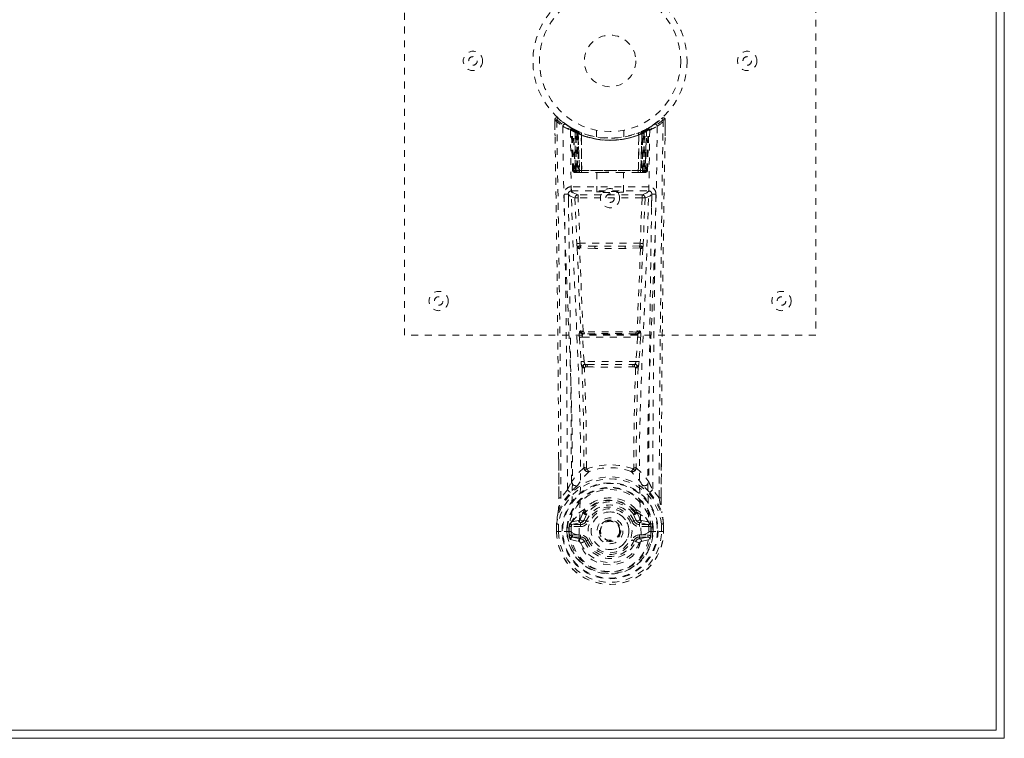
# Model space of a CAD drawing. Header units: inches. Extents: x 6.5 to 78, y 22.7 to 52.5.
# Tile 5 of 6: x 63.6 to 78, y 22.7 to 33.2. Entities that reach past the tile are written whole.
import ezdxf

# ---------------------------------------------------------------- set-up
doc = ezdxf.new("R2010")
doc.units = ezdxf.units.IN
doc.header["$MEASUREMENT"] = 0
doc.linetypes.add('SLD-Dashed', pattern=[0.075, 0.05, -0.025])
doc.linetypes.add('SLD-Solid', pattern=[0])

msp = doc.modelspace()

# ---------------------------------------------------------------- linework, layer by layer
at = {"color": 7, "linetype": 'SLD-Solid', "lineweight": 15}
for p, q in [((77.96, 52.459), (77.96, 22.709)), ((77.842, 22.827), (77.842, 52.34)), ((77.842, 52.34), (77.842, 22.827)), ((77.96, 22.709), (6.46, 22.709)), ((6.578, 22.827), (77.842, 22.827)), ((77.842, 22.827), (6.578, 22.827))]:
    msp.add_line(p, q, dxfattribs=at)
at = {"color": 7, "linetype": 'SLD-Dashed', "lineweight": 0}
for p, q in [((69.21, 28.584), (69.21, 36.584)), ((75.21, 36.584), (75.21, 28.584)), ((71.453, 31.747), (71.464, 31.738)), ((72.955, 31.738), (72.966, 31.747)), ((71.404, 31.655), (71.403, 31.725)), ((71.403, 31.724), (71.407, 31.494)), ((71.405, 31.725), (71.406, 31.655)), ((71.642, 31.609), (71.629, 31.617)), ((71.648, 31.605), (71.635, 31.613)), ((71.657, 31.585), (71.643, 31.593)), ((71.664, 30.988), (71.643, 31.593)), ((71.707, 31.575), (71.66, 31.599)), ((72.759, 31.599), (72.693, 31.565)), ((72.755, 30.988), (72.776, 31.593)), ((72.76, 31.6), (72.771, 31.606)), ((72.776, 31.593), (72.763, 31.585)), ((72.791, 31.617), (72.778, 31.609)), ((72.848, 31.654), (72.907, 31.698)), ((73.013, 31.494), (73.016, 31.724)), ((73.014, 31.667), (73.015, 31.725)), ((73.016, 31.725), (73.015, 31.667)), ((71.678, 30.988), (71.657, 31.585)), ((71.744, 31.539), (71.675, 31.574)), ((71.697, 30.959), (71.675, 31.574)), ((71.703, 31.544), (71.716, 31.57)), ((71.703, 31.544), (71.703, 30.988)), ((71.713, 31.539), (71.703, 31.544)), ((71.727, 31.565), (71.712, 31.572)), ((71.713, 31.539), (71.725, 31.565)), ((71.713, 30.988), (71.713, 31.539)), ((71.716, 31.57), (71.725, 31.565)), ((71.717, 31.538), (71.729, 31.564)), ((71.717, 30.988), (71.717, 31.538)), ((71.717, 31.538), (71.726, 31.533)), ((71.726, 31.533), (71.738, 31.559)), ((71.726, 31.533), (71.726, 30.988)), ((71.728, 31.564), (71.727, 31.565)), ((71.735, 31.529), (71.747, 31.555)), ((71.735, 31.529), (71.735, 30.959)), ((71.745, 31.525), (71.735, 31.529)), ((71.744, 31.539), (71.745, 31.538)), ((71.763, 30.959), (71.744, 31.539)), ((71.745, 31.525), (71.756, 31.551)), ((71.745, 31.538), (71.765, 30.959)), ((71.745, 30.959), (71.745, 31.525)), ((71.79, 31.509), (71.791, 31.508)), ((71.794, 30.959), (71.79, 31.509)), ((71.791, 31.508), (71.797, 30.959)), ((71.795, 31.535), (71.794, 31.536)), ((72.01, 31.573), (72.01, 31.476)), ((72.41, 31.476), (72.41, 31.573)), ((72.622, 30.959), (72.628, 31.508)), ((72.626, 31.536), (72.625, 31.535)), ((72.63, 31.509), (72.625, 30.959)), ((72.628, 31.508), (72.63, 31.509)), ((72.655, 30.959), (72.675, 31.538)), ((72.676, 31.539), (72.657, 30.959)), ((72.663, 31.551), (72.673, 31.555)), ((72.673, 31.555), (72.684, 31.529)), ((72.675, 31.538), (72.676, 31.539)), ((72.684, 31.529), (72.675, 31.525)), ((72.675, 31.525), (72.675, 30.959)), ((72.744, 31.574), (72.676, 31.539)), ((72.681, 31.559), (72.693, 31.533)), ((72.684, 30.959), (72.684, 31.529)), ((72.691, 31.564), (72.703, 31.538)), ((72.693, 31.565), (72.692, 31.564)), ((72.693, 31.533), (72.703, 31.538)), ((72.693, 30.988), (72.693, 31.533)), ((72.694, 31.565), (72.704, 31.57)), ((72.703, 31.538), (72.703, 30.988)), ((72.704, 31.57), (72.716, 31.544)), ((72.716, 31.544), (72.707, 31.539)), ((72.707, 31.539), (72.707, 30.988)), ((72.716, 30.988), (72.716, 31.544)), ((72.723, 30.959), (72.744, 31.574)), ((72.742, 30.988), (72.763, 31.585)), ((71.664, 30.988), (71.678, 30.988)), ((71.697, 30.959), (71.763, 30.959)), ((71.703, 30.988), (71.713, 30.988)), ((72.707, 30.988), (71.713, 30.988)), ((71.726, 30.988), (71.717, 30.988)), ((71.726, 30.988), (72.693, 30.988)), ((71.759, 30.959), (71.745, 30.959)), ((71.763, 30.959), (71.765, 30.959)), ((71.765, 30.959), (71.794, 30.959)), ((71.794, 30.959), (71.797, 30.959)), ((71.797, 30.959), (72.093, 30.959)), ((72.015, 30.959), (72.015, 30.673)), ((72.093, 30.959), (72.327, 30.959)), ((72.327, 30.959), (72.622, 30.959)), ((72.405, 30.673), (72.405, 30.959)), ((72.622, 30.959), (72.625, 30.959)), ((72.625, 30.959), (72.655, 30.959)), ((72.657, 30.959), (72.723, 30.959)), ((72.675, 30.959), (72.66, 30.959)), ((72.703, 30.988), (72.693, 30.988)), ((72.707, 30.988), (72.716, 30.988)), ((72.742, 30.988), (72.755, 30.988)), ((71.645, 30.75), (71.645, 30.689)), ((72.774, 30.75), (71.645, 30.75)), ((72.774, 30.689), (72.774, 30.75)), ((71.604, 30.636), (71.604, 30.45)), ((71.645, 30.689), (72.774, 30.689)), ((71.743, 30.632), (71.743, 30.587)), ((72.676, 30.632), (71.743, 30.632)), ((71.77, 29.925), (71.743, 30.587)), ((72.676, 30.587), (71.743, 30.587)), ((72.676, 30.587), (72.65, 29.925)), ((72.676, 30.632), (72.676, 30.587)), ((72.815, 30.45), (72.815, 30.636)), ((71.698, 30.586), (71.725, 29.923)), ((72.721, 30.586), (72.694, 29.923)), ((72.65, 29.925), (71.77, 29.925)), ((71.991, 29.882), (71.78, 29.888)), ((72.428, 29.882), (71.991, 29.882)), ((72.639, 29.888), (72.428, 29.882)), ((71.988, 29.849), (71.777, 29.859)), ((72.643, 29.859), (72.432, 29.849)), ((75.21, 28.584), (69.21, 28.584)), ((71.781, 28.648), (71.769, 28.644)), ((71.814, 28.602), (71.825, 28.606)), ((72.606, 28.602), (71.814, 28.602)), ((72.594, 28.606), (72.606, 28.602)), ((72.639, 28.648), (72.65, 28.644)), ((71.763, 28.554), (71.787, 28.201)), ((71.808, 28.557), (72.612, 28.557)), ((71.831, 28.204), (71.808, 28.557)), ((72.612, 28.557), (72.588, 28.204)), ((72.656, 28.554), (72.633, 28.201)), ((71.787, 28.201), (71.789, 28.174)), ((72.588, 28.204), (71.831, 28.204)), ((71.882, 28.159), (71.856, 28.16)), ((71.882, 28.159), (72.537, 28.159)), ((72.563, 28.16), (72.537, 28.159)), ((72.633, 28.201), (72.63, 28.174)), ((71.877, 28.123), (71.854, 28.123)), ((72.566, 28.123), (72.543, 28.123)), ((71.463, 26.211), (71.461, 26.779)), ((72.959, 26.766), (72.956, 26.211)), ((71.588, 26.332), (71.493, 26.214)), ((72.926, 26.214), (72.832, 26.332)), ((71.821, 26.006), (71.82, 26)), ((71.827, 26.033), (71.837, 26.049)), ((71.84, 25.999), (71.84, 25.993)), ((72.58, 25.993), (72.58, 25.999)), ((72.583, 26.049), (72.592, 26.033)), ((72.599, 26.006), (72.599, 26)), ((71.653, 25.863), (71.637, 25.85)), ((71.637, 25.85), (71.637, 25.85)), ((71.637, 25.85), (71.637, 25.85)), ((71.647, 25.825), (71.781, 25.854)), ((71.752, 25.883), (71.653, 25.863)), ((71.781, 25.854), (71.781, 25.825)), ((71.873, 25.982), (71.832, 25.892)), ((71.832, 25.892), (71.863, 25.879)), ((72.588, 25.892), (72.546, 25.982)), ((72.556, 25.879), (72.588, 25.892)), ((72.588, 25.892), (72.6, 25.874)), ((72.638, 25.854), (72.772, 25.825)), ((72.638, 25.825), (72.638, 25.854)), ((72.766, 25.863), (72.668, 25.883)), ((72.766, 25.863), (72.782, 25.85)), ((72.766, 25.863), (72.766, 25.863)), ((71.429, 25.835), (71.429, 25.831)), ((71.429, 25.722), (71.429, 25.831)), ((71.429, 25.722), (71.432, 25.722)), ((71.43, 25.831), (71.43, 25.721)), ((71.476, 25.722), (71.432, 25.722)), ((71.458, 25.831), (71.459, 25.723)), ((71.459, 25.723), (71.459, 25.722)), ((71.496, 25.723), (71.476, 25.722)), ((71.642, 25.723), (71.496, 25.723)), ((71.58, 25.726), (71.58, 25.779)), ((71.58, 25.726), (71.58, 25.726)), ((71.609, 25.778), (71.614, 25.792)), ((71.609, 25.778), (71.609, 25.726)), ((71.614, 25.726), (71.609, 25.726)), ((71.614, 25.792), (71.614, 25.726)), ((71.642, 25.722), (71.642, 25.723)), ((71.647, 25.825), (71.647, 25.795)), ((71.781, 25.825), (71.647, 25.825)), ((71.781, 25.795), (71.647, 25.795)), ((71.781, 25.795), (71.781, 25.825)), ((72.366, 25.74), (72.366, 25.734)), ((72.366, 25.734), (72.366, 25.719)), ((72.772, 25.825), (72.638, 25.825)), ((72.638, 25.795), (72.638, 25.825)), ((72.772, 25.795), (72.638, 25.795)), ((72.772, 25.795), (72.772, 25.825)), ((72.778, 25.723), (72.924, 25.723)), ((72.81, 25.778), (72.806, 25.792)), ((72.806, 25.792), (72.806, 25.726)), ((72.806, 25.726), (72.81, 25.726)), ((72.81, 25.726), (72.81, 25.778)), ((72.84, 25.779), (72.84, 25.726)), ((72.924, 25.723), (72.943, 25.722)), ((72.943, 25.722), (72.987, 25.722)), ((72.961, 25.723), (72.961, 25.831)), ((72.961, 25.722), (72.961, 25.723)), ((72.987, 25.722), (72.99, 25.722)), ((72.989, 25.721), (72.989, 25.831)), ((72.99, 25.722), (72.991, 25.831)), ((72.991, 25.831), (72.991, 25.835)), ((71.631, 25.606), (71.753, 25.579)), ((71.661, 25.673), (71.661, 25.643)), ((71.661, 25.673), (71.781, 25.673)), ((71.781, 25.618), (71.661, 25.643)), ((71.661, 25.643), (71.781, 25.643)), ((71.781, 25.673), (71.781, 25.643)), ((71.781, 25.618), (71.781, 25.643)), ((71.863, 25.588), (71.837, 25.577)), ((72.582, 25.577), (72.556, 25.588)), ((72.586, 25.585), (72.582, 25.577)), ((72.638, 25.673), (72.638, 25.643)), ((72.638, 25.673), (72.759, 25.673)), ((72.759, 25.643), (72.638, 25.618)), ((72.638, 25.618), (72.638, 25.643)), ((72.638, 25.643), (72.759, 25.643)), ((72.662, 25.671), (72.662, 25.67)), ((72.666, 25.579), (72.788, 25.606)), ((72.759, 25.643), (72.759, 25.673))]:
    msp.add_line(p, q, dxfattribs=at)
at = {"color": 7, "linetype": 'SLD-Dashed', "lineweight": 0, "flags": 128}
for points in [[(73.013, 31.725), (73.011, 31.733), (73.008, 31.74), (73.003, 31.747), (72.996, 31.751), (72.989, 31.754), (72.982, 31.755), (72.975, 31.753), (72.968, 31.749)], [(71.493, 26.214), (71.492, 26.984), (71.487, 27.752), (71.48, 28.519), (71.47, 29.284), (71.468, 29.478), (71.465, 29.675), (71.462, 29.844), (71.459, 30.031), (71.458, 30.109), (71.457, 30.19), (71.456, 30.274), (71.455, 30.348), (71.454, 30.368), (71.454, 30.402), (71.453, 30.45), (71.452, 30.512), (71.451, 30.599), (71.449, 30.704), (71.447, 30.828), (71.445, 30.969), (71.443, 31.094), (71.441, 31.192), (71.44, 31.286), (71.436, 31.522), (71.433, 31.725)], [(71.522, 31.631), (71.531, 30.876), (71.55, 30.123), (71.578, 29.373), (71.61, 28.628), (71.64, 27.889), (71.659, 27.157), (71.661, 26.434), (71.642, 25.722)], [(71.715, 31.568), (71.693, 31.581), (71.669, 31.594)], [(72.897, 31.631), (72.889, 30.876), (72.869, 30.123), (72.841, 29.373), (72.809, 28.628), (72.78, 27.889), (72.76, 27.157), (72.759, 26.434), (72.778, 25.723)], [(72.778, 31.609), (72.775, 31.608), (72.769, 31.605)], [(72.789, 31.616), (72.789, 31.616), (72.791, 31.617)], [(71.758, 25.671), (71.779, 26.383), (71.778, 27.105), (71.758, 27.837), (71.727, 28.575), (71.693, 29.319), (71.663, 30.068), (71.642, 30.821), (71.631, 31.576)], [(71.693, 31.582), (71.684, 31.585), (71.68, 31.585), (71.678, 31.579), (71.676, 31.572)], [(72.596, 31.526), (72.615, 31.531), (72.628, 31.537)], [(72.788, 31.576), (72.778, 30.821), (72.756, 30.068), (72.726, 29.319), (72.692, 28.575), (72.661, 27.837), (72.641, 27.105), (72.64, 26.383), (72.662, 25.671)], [(72.675, 31.525), (72.67, 31.535), (72.667, 31.544), (72.664, 31.549), (72.663, 31.551)], [(72.707, 31.539), (72.702, 31.549), (72.698, 31.558), (72.695, 31.564), (72.694, 31.565)], [(71.703, 30.988), (71.688, 30.988), (71.676, 30.988), (71.667, 30.988), (71.664, 30.988)], [(71.678, 30.988), (71.681, 30.988), (71.69, 30.988), (71.702, 30.988), (71.717, 30.988)], [(72.093, 30.959), (72.21, 30.968), (72.327, 30.959)], [(72.703, 30.988), (72.717, 30.988), (72.73, 30.988), (72.738, 30.988), (72.742, 30.988)], [(72.755, 30.988), (72.752, 30.988), (72.744, 30.988), (72.731, 30.988), (72.716, 30.988)], [(71.6, 30.643), (71.627, 30.614), (71.698, 30.586)], [(71.743, 30.632), (71.672, 30.66), (71.645, 30.689)], [(71.743, 30.587), (71.727, 30.587), (71.713, 30.586), (71.703, 30.586), (71.698, 30.586)], [(72.774, 30.689), (72.747, 30.66), (72.676, 30.632)], [(72.721, 30.586), (72.716, 30.586), (72.706, 30.586), (72.692, 30.587), (72.676, 30.587)], [(72.721, 30.586), (72.792, 30.614), (72.819, 30.643)], [(71.77, 29.925), (71.754, 29.924), (71.74, 29.924), (71.73, 29.923), (71.725, 29.923)], [(72.428, 29.882), (72.21, 29.882), (71.991, 29.882)], [(72.694, 29.923), (72.69, 29.923), (72.679, 29.924), (72.665, 29.924), (72.65, 29.925)], [(71.732, 29.855), (71.756, 29.25), (71.781, 28.648)], [(71.816, 28.643), (71.79, 29.245), (71.766, 29.852)], [(72.432, 29.849), (72.21, 29.849), (71.988, 29.849)], [(72.654, 29.852), (72.63, 29.245), (72.604, 28.643)], [(72.687, 29.855), (72.664, 29.25), (72.639, 28.648)], [(71.825, 28.606), (71.817, 28.607), (71.809, 28.61), (71.803, 28.615), (71.8, 28.621), (71.8, 28.627), (71.803, 28.633), (71.808, 28.638), (71.816, 28.643)], [(72.604, 28.643), (72.611, 28.638), (72.617, 28.633), (72.619, 28.627), (72.619, 28.621), (72.616, 28.615), (72.611, 28.61), (72.603, 28.607), (72.594, 28.606)], [(71.808, 28.557), (71.8, 28.556), (71.792, 28.556), (71.785, 28.555), (71.778, 28.555), (71.773, 28.555), (71.768, 28.554), (71.765, 28.554), (71.763, 28.554)], [(72.656, 28.554), (72.651, 28.554), (72.641, 28.555), (72.627, 28.556), (72.612, 28.557)], [(71.831, 28.204), (71.816, 28.203), (71.802, 28.202), (71.792, 28.202), (71.787, 28.201)], [(72.633, 28.201), (72.628, 28.202), (72.618, 28.202), (72.603, 28.203), (72.588, 28.204)], [(71.802, 28.116), (71.823, 27.383), (71.829, 26.659)], [(71.865, 26.649), (71.859, 27.375), (71.837, 28.109)], [(72.582, 28.109), (72.561, 27.375), (72.555, 26.649)], [(72.618, 28.116), (72.596, 27.383), (72.59, 26.659)], [(71.464, 26.78), (71.464, 26.554), (71.465, 26.212)], [(72.955, 26.212), (72.955, 26.586), (72.956, 26.766)], [(71.827, 26.651), (71.729, 26.556), (71.647, 26.45)], [(71.827, 26.651), (71.829, 26.641), (71.834, 26.633), (71.84, 26.626), (71.847, 26.622), (71.855, 26.622), (71.862, 26.624), (71.869, 26.629), (71.875, 26.637)], [(72.544, 26.637), (72.55, 26.629), (72.557, 26.624), (72.565, 26.622), (72.573, 26.622), (72.58, 26.626), (72.586, 26.633), (72.59, 26.641), (72.592, 26.651)], [(72.592, 26.651), (72.691, 26.556), (72.773, 26.45)], [(71.454, 26.008), (71.531, 26.166), (71.631, 26.294)], [(71.727, 26.386), (71.736, 26.395), (71.741, 26.401)], [(72.693, 26.386), (72.684, 26.395), (72.679, 26.401)], [(72.789, 26.294), (72.889, 26.166), (72.965, 26.008)], [(71.463, 26.211), (71.463, 26.212), (71.464, 26.212), (71.467, 26.213), (71.47, 26.213), (71.475, 26.213), (71.481, 26.214), (71.487, 26.214), (71.493, 26.214)], [(72.956, 26.211), (72.956, 26.212), (72.955, 26.212), (72.953, 26.213), (72.949, 26.213), (72.944, 26.213), (72.938, 26.214), (72.932, 26.214), (72.926, 26.214)], [(71.454, 26.008), (71.44, 25.932), (71.429, 25.835)], [(71.454, 26.008), (71.453, 26.003), (71.452, 25.998)], [(71.653, 25.863), (71.73, 25.945), (71.821, 26.006)], [(71.82, 26), (71.797, 25.956), (71.775, 25.903)], [(71.821, 26.006), (71.825, 26.029), (71.827, 26.033)], [(71.84, 25.999), (71.843, 26.013), (71.851, 26.025)], [(72.569, 26.025), (72.576, 26.013), (72.58, 25.999)], [(72.592, 26.033), (72.595, 26.029), (72.599, 26.006)], [(72.599, 26.006), (72.69, 25.945), (72.766, 25.863)], [(72.599, 26), (72.623, 25.956), (72.645, 25.903)], [(72.967, 25.998), (72.967, 26.003), (72.965, 26.008)], [(72.991, 25.835), (72.979, 25.932), (72.965, 26.008)], [(72.991, 25.831), (72.98, 25.925), (72.967, 25.998)], [(71.637, 25.85), (71.631, 25.844), (71.622, 25.837)], [(71.775, 25.903), (71.763, 25.888), (71.752, 25.883)], [(71.854, 25.972), (71.844, 25.973), (71.834, 25.977)], [(71.842, 25.988), (71.851, 25.983), (71.861, 25.98), (71.868, 25.98), (71.873, 25.982)], [(71.891, 25.868), (71.885, 25.87), (71.88, 25.872), (71.876, 25.874), (71.871, 25.876), (71.868, 25.877), (71.865, 25.878), (71.864, 25.879), (71.863, 25.879)], [(72.529, 25.868), (72.534, 25.87), (72.539, 25.872), (72.544, 25.874), (72.548, 25.876), (72.551, 25.877), (72.554, 25.878), (72.556, 25.879), (72.556, 25.879)], [(72.546, 25.982), (72.551, 25.98), (72.559, 25.98), (72.568, 25.983), (72.578, 25.988)], [(72.586, 25.977), (72.575, 25.973), (72.565, 25.972)], [(72.645, 25.903), (72.656, 25.888), (72.668, 25.883)], [(72.797, 25.837), (72.791, 25.842), (72.782, 25.85)], [(71.429, 25.835), (71.43, 25.834), (71.432, 25.834), (71.435, 25.834), (71.438, 25.833), (71.443, 25.833), (71.448, 25.832), (71.453, 25.831), (71.458, 25.831)], [(71.429, 25.831), (71.429, 25.831), (71.43, 25.831), (71.432, 25.831), (71.436, 25.831), (71.441, 25.831), (71.446, 25.831), (71.452, 25.831), (71.458, 25.831)], [(71.459, 25.722), (71.453, 25.722), (71.446, 25.722), (71.441, 25.722), (71.436, 25.722), (71.433, 25.722), (71.43, 25.722), (71.429, 25.722), (71.429, 25.722)], [(71.609, 25.726), (71.606, 25.726), (71.6, 25.726), (71.59, 25.726), (71.58, 25.726)], [(71.647, 25.795), (71.63, 25.797), (71.615, 25.804)], [(71.642, 25.722), (71.658, 25.705), (71.686, 25.689)], [(72.733, 25.689), (72.762, 25.705), (72.778, 25.722)], [(72.805, 25.804), (72.789, 25.797), (72.772, 25.795)], [(72.961, 25.831), (72.966, 25.831), (72.972, 25.832), (72.977, 25.833), (72.981, 25.833), (72.985, 25.834), (72.988, 25.834), (72.99, 25.834), (72.991, 25.835)], [(72.961, 25.831), (72.967, 25.831), (72.973, 25.831), (72.979, 25.831), (72.983, 25.831), (72.987, 25.831), (72.99, 25.831), (72.991, 25.831), (72.991, 25.831)], [(72.99, 25.722), (72.991, 25.722), (72.989, 25.722), (72.987, 25.722), (72.983, 25.722), (72.978, 25.722), (72.973, 25.722), (72.967, 25.722), (72.961, 25.722)], [(71.619, 25.656), (71.638, 25.668), (71.661, 25.673)], [(71.686, 25.689), (71.72, 25.678), (71.758, 25.67)], [(71.758, 25.67), (71.758, 25.67), (71.758, 25.671)], [(71.758, 25.67), (71.762, 25.588), (71.785, 25.507), (71.825, 25.432), (71.881, 25.365), (71.951, 25.311), (72.032, 25.27), (72.119, 25.245), (72.21, 25.237), (72.3, 25.245), (72.388, 25.27), (72.468, 25.31), (72.538, 25.365), (72.594, 25.432), (72.635, 25.507), (72.657, 25.588), (72.662, 25.67)], [(71.891, 25.6), (71.885, 25.597), (71.88, 25.595), (71.876, 25.593), (71.871, 25.592), (71.868, 25.59), (71.865, 25.589), (71.864, 25.588), (71.863, 25.588)], [(72.529, 25.6), (72.534, 25.597), (72.539, 25.595), (72.544, 25.593), (72.548, 25.592), (72.551, 25.59), (72.554, 25.589), (72.556, 25.588), (72.556, 25.588)], [(72.582, 25.577), (72.584, 25.576), (72.59, 25.574), (72.598, 25.571), (72.608, 25.566), (72.618, 25.562), (72.627, 25.559), (72.633, 25.556), (72.637, 25.554)], [(72.662, 25.67), (72.7, 25.678), (72.733, 25.689)], [(72.759, 25.673), (72.781, 25.668), (72.801, 25.656)]]:
    msp.add_lwpolyline(points, dxfattribs=at)
at = {"color": 7, "linetype": 'SLD-Dashed', "lineweight": 0}
for centre, radius in [((72.21, 32.584), 1.125), ((72.21, 32.584), 1.03), ((72.21, 32.584), 0.376), ((70.21, 32.584), 0.141), ((70.21, 32.584), 0.0625), ((74.21, 32.584), 0.141), ((74.21, 32.584), 0.0625), ((72.21, 30.584), 0.14), ((72.21, 30.584), 0.0625), ((69.71, 29.084), 0.141), ((74.71, 29.084), 0.141), ((69.71, 29.084), 0.0625), ((74.71, 29.084), 0.0625), ((72.21, 25.734), 0.7), ((72.21, 25.734), 0.69), ((72.21, 25.734), 0.623), ((72.21, 25.734), 0.32), ((72.21, 25.734), 0.275), ((72.21, 25.734), 0.188), ((72.21, 25.734), 0.156), ((72.21, 25.734), 0.142), ((72.21, 25.734), 0.14), ((72.21, 25.734), 0.138)]:
    msp.add_circle(centre, radius, dxfattribs=at)
for centre, radius, start, end in [((71.433, 31.725), 0.03, 47.8784, 180.8619), ((73.544, 29.825), 2.84, 137.4035, 138.0068), ((72.207, 32.58), 1.123, 227.9178, 235.3749), ((72.212, 32.581), 1.124, 304.6281, 312.0787), ((72.986, 31.725), 0.03, 359.1362, 132.1235), ((70.928, 29.873), 2.769, 41.9855, 42.6042), ((72.218, 32.636), 1.222, 228.2188, 235.3084), ((71.441, 30.553), 1.172, 90.3848, 91.8516), ((-263.286, 25.359), 334.749, 0.24309, 1.07768), ((72.21, 32.584), 1.158, 227.8872, 312.1137), ((71.552, 31.631), 0.03, 55.9474, 179.9446), ((72.193, 32.815), 1.361, 240.4671, 245.6254), ((72.178, 32.528), 1.064, 234.3736, 244.9419), ((72.21, 32.584), 1.128, 235.3631, 240.5076), ((71.613, 31.592), 0.03, 1.9779, 58.9827), ((72.076, 32.36), 0.867, 238.9323, 239.7717), ((71.672, 31.563), 0.0429, 114.1662, 163.0378), ((71.626, 31.596), 0.02, 342.7354, 49.6293), ((71.627, 31.584), 0.0299, 1.9098, 59.745), ((72.209, 32.582), 1.126, 239.7594, 244.7561), ((72.188, 32.203), 0.818, 228.2946, 233.6958), ((72.21, 32.584), 1.128, 240.5082, 299.4917), ((71.646, 31.573), 0.0299, 1.8124, 60.7897), ((72.211, 32.586), 1.131, 240.8336, 245.7557), ((72.208, 32.586), 1.131, 294.2451, 299.1668), ((72.233, 32.202), 0.817, 306.2997, 311.7098), ((72.774, 31.573), 0.0299, 119.2103, 178.1876), ((72.772, 31.575), 0.0273, 117.6292, 182.3027), ((72.793, 31.584), 0.0299, 120.255, 178.0902), ((72.21, 32.584), 1.128, 299.4918, 304.6375), ((72.747, 31.563), 0.0429, 16.9836, 65.8099), ((72.802, 31.593), 0.0264, 119.4168, 183.7826), ((72.806, 31.592), 0.03, 121.0224, 178.017), ((72.226, 32.817), 1.363, 294.3799, 299.5295), ((72.867, 31.631), 0.03, 0.0548, 124.0532), ((72.203, 32.635), 1.221, 304.6879, 311.7853), ((487.225, 24.484), 414.303, 178.99853, 179.76079), ((408.723, 25.35), 335.767, 178.92191, 179.75832), ((72.968, 30.045), 1.681, 88.3704, 89.3933), ((72.21, 32.615), 1.19, 240.9033, 299.0965), ((72.181, 32.191), 0.801, 229.1473, 234.5814), ((72.183, 32.187), 0.796, 230.3896, 235.761), ((45.978, 30.302), 25.73, 1.4615, 2.8408), ((72.21, 32.583), 1.155, 244.5269, 295.4731), ((72.21, 32.582), 1.155, 245.259, 294.741), ((71.714, 31.538), 0.0297, 1.4739, 64.5371), ((71.715, 31.537), 0.0297, 1.4768, 64.5892), ((72.146, 32.443), 0.974, 244.5405, 247.4794), ((72.162, 32.13), 0.724, 234.8106, 239.0685), ((72.21, 32.582), 1.155, 246.2581, 293.7419), ((71.76, 31.527), 0.0347, 329.0292, 15.0604), ((71.761, 31.526), 0.0347, 329.1115, 15.1236), ((72.21, 32.547), 1.12, 248.0447, 291.9528), ((72.658, 31.526), 0.0344, 164.7082, 211.0466), ((72.659, 31.527), 0.0346, 164.9267, 210.9833), ((72.257, 32.13), 0.725, 300.9354, 305.1876), ((72.704, 31.537), 0.0297, 115.404, 178.5227), ((72.705, 31.538), 0.0297, 115.4568, 178.5261), ((72.239, 32.184), 0.792, 304.2277, 309.6217), ((72.24, 32.189), 0.799, 305.4125, 310.861), ((98.442, 30.302), 25.73, 177.1592, 178.5385), ((71.694, 30.989), 0.03, 181.9942, 269.9952), ((71.726, 31.032), 0.0753, 216.3006, 253.1034), ((71.708, 30.989), 0.03, 181.9663, 269.9738), ((71.722, 31.138), 0.177, 260.4279, 268.5135), ((72.276, 30.981), 0.573, 179.3831, 182.082), ((72.131, 30.98), 0.419, 179.0348, 182.999), ((72.313, 30.981), 0.596, 179.4094, 182.0054), ((72.155, 30.98), 0.429, 179.0501, 182.9186), ((72.264, 30.98), 0.429, 357.0814, 0.9499), ((72.114, 30.981), 0.588, 357.978, 0.6072), ((72.698, 31.145), 0.185, 271.3844, 279.0453), ((72.29, 30.98), 0.417, 356.9936, 0.9726), ((72.712, 30.989), 0.03, 270.0334, 358.0266), ((72.694, 31.032), 0.0753, 286.8955, 323.6973), ((72.143, 30.981), 0.573, 357.918, 0.6169), ((72.725, 30.989), 0.03, 270.0075, 357.9987), ((71.645, 30.645), 0.105, 89.985, 180.8815), ((72.774, 30.645), 0.105, 359.1185, 90.0137), ((71.569, 29.788), 0.856, 87.8889, 91.906), ((-217.351, 25.305), 288.941, 0.20362, 1.05868), ((71.645, 30.644), 0.045, 90.0055, 180.9392), ((-218.942, 25.306), 290.591, 0.22542, 1.05234), ((71.743, 30.587), 0.0451, 90.4426, 181.6999), ((72.676, 30.587), 0.0451, 358.2727, 89.5565), ((363.362, 25.306), 290.591, 178.94766, 179.77458), ((72.774, 30.644), 0.045, 359.0551, 89.9978), ((72.851, 29.789), 0.855, 88.0933, 92.1129), ((375.319, 25.156), 302.489, 178.96047, 179.77724), ((72.241, 29.943), 0.516, 182.1935, 189.7858), ((71.776, 29.846), 0.0452, 90.132, 168.5528), ((71.778, 29.87), 0.0216, 94.0666, 236.0043), ((71.903, 29.934), 0.134, 183.7222, 198.5405), ((71.781, 29.892), 0.00464, 195.4539, 262.7595), ((71.888, 29.86), 0.111, 165.3806, 180.5153), ((72.07, 29.857), 0.0822, 162.2508, 185.9999), ((72.35, 29.857), 0.0822, 354.0051, 17.7522), ((72.639, 29.892), 0.00459, 276.8526, 344.7442), ((72.532, 29.86), 0.111, 359.5326, 14.7098), ((72.516, 29.934), 0.134, 341.4615, 356.2682), ((72.642, 29.87), 0.0216, 304.0039, 85.9315), ((72.643, 29.846), 0.0452, 11.444, 89.8712), ((72.179, 29.943), 0.515, 350.2077, 357.8114), ((71.758, 29.947), 0.0956, 254.3769, 274.7215), ((71.776, 29.847), 0.0114, 88.4981, 157.4745), ((72.643, 29.847), 0.0114, 22.2099, 91.2708), ((72.661, 29.947), 0.0956, 265.2784, 285.624), ((71.951, 28.587), 0.191, 162.6851, 189.9497), ((71.814, 28.647), 0.0451, 183.9456, 269.3379), ((71.826, 28.651), 0.0451, 184.0949, 269.3035), ((71.808, 28.709), 0.0668, 245.6269, 276.1101), ((71.857, 28.573), 0.052, 146.8501, 198.5333), ((71.832, 28.649), 0.0174, 200.0969, 265.4708), ((71.835, 28.545), 0.0625, 88.5268, 99.0811), ((71.866, 28.627), 0.0353, 173.7886, 215.2058), ((72.21, -7.088), 35.722, 89.3919, 90.6082), ((72.21, -4.106), 32.715, 89.3471, 90.6533), ((72.554, 28.627), 0.0353, 324.8071, 6.2075), ((72.584, 28.544), 0.0636, 80.9784, 91.4826), ((72.587, 28.649), 0.0183, 275.7918, 338.1101), ((72.594, 28.651), 0.0451, 270.6935, 355.9082), ((72.611, 28.709), 0.0667, 263.8693, 294.4114), ((72.605, 28.647), 0.0451, 270.6652, 356.0544), ((72.562, 28.573), 0.0518, 341.3958, 33.2209), ((72.468, 28.587), 0.191, 350.0546, 17.3078), ((71.993, 28.188), 0.204, 184.061, 200.6671), ((71.848, 28.115), 0.0464, 92.4752, 179.2413), ((71.847, 28.135), 0.0271, 90.6837, 249.41), ((71.913, 28.21), 0.0825, 183.6533, 215.4415), ((71.855, 28.178), 0.0184, 242.028, 273.5498), ((71.932, 28.136), 0.0795, 162.8001, 189.4323), ((71.938, 28.132), 0.0624, 154.2076, 188.7276), ((72.21, 61.535), 33.378, 269.4375, 270.5625), ((72.481, 28.132), 0.0623, 351.2636, 25.8012), ((72.565, 28.177), 0.0176, 265.6809, 298.7584), ((72.488, 28.136), 0.0794, 350.5725, 17.2076), ((72.508, 28.209), 0.0808, 324.22, 356.6909), ((72.571, 28.115), 0.0464, 0.7581, 87.5254), ((72.573, 28.135), 0.0271, 290.5876, 89.3188), ((72.427, 28.188), 0.204, 339.3349, 355.9389), ((71.831, 28.17), 0.0615, 242.1258, 275.9644), ((71.855, 28.104), 0.0186, 94.6007, 165.3444), ((72.21, 60.472), 32.351, 269.4099, 270.5901), ((72.564, 28.105), 0.0186, 14.5378, 85.3465), ((72.589, 28.17), 0.0615, 264.0358, 297.874), ((72.481, 25.949), 0.867, 131.5107, 148.5604), ((71.817, 26.658), 0.0126, 326.4919, 4.1359), ((71.888, 26.656), 0.0607, 184.6227, 287.3264), ((71.862, 26.703), 0.0541, 233.0484, 273.2385), ((71.879, 26.65), 0.014, 187.7749, 254.3795), ((72.21, 25.724), 0.972, 69.8639, 110.1345), ((71.934, 26.653), 0.0612, 194.864, 242.4284), ((72.21, 25.805), 0.849, 69.0471, 110.9531), ((71.938, 25.949), 0.868, 31.4427, 48.4859), ((72.532, 26.656), 0.0607, 252.6709, 355.3799), ((72.485, 26.653), 0.0612, 297.5733, 345.1343), ((72.541, 26.65), 0.014, 285.6214, 352.2111), ((72.558, 26.703), 0.0541, 266.768, 306.9451), ((72.603, 26.658), 0.0126, 175.8073, 213.5607), ((72.21, 25.734), 0.787, 7.3679, 172.6321), ((72.21, 25.734), 0.758, 7.3678, 172.6322), ((69.125, 27.642), 2.789, 331.9738, 334.6857), ((71.708, 26.452), 0.0607, 182.3518, 303.2475), ((72.712, 26.452), 0.0607, 236.7582, 357.6459), ((75.307, 27.649), 2.804, 205.3213, 208.0193), ((72.21, 25.734), 0.632, 4.1188, 175.8812), ((71.839, 26.578), 0.352, 224.3728, 233.6449), ((72.21, 25.734), 0.602, 4.2517, 175.7483), ((73.201, 24.748), 2.204, 131.995, 135.4504), ((71.218, 24.748), 2.204, 44.5496, 48.0043), ((72.58, 26.578), 0.352, 306.3607, 315.6247), ((70.028, 26.178), 1.435, 352.8135, 1.3452), ((65.859, 27.177), 5.716, 348.2052, 350.2997), ((72.157, 25.782), 0.417, 111.8222, 140.2637), ((72.21, 25.721), 0.455, 35.9728, 144.0272), ((72.21, 25.691), 0.49, 42.8675, 137.1325), ((72.21, 25.742), 0.413, 35.4709, 144.5335), ((72.21, 25.71), 0.504, 65.7104, 114.2902), ((72.262, 25.782), 0.417, 39.752, 68.1634), ((78.568, 27.178), 5.724, 189.7011, 191.7926), ((74.373, 26.177), 1.417, 178.6017, 187.2408), ((72.694, 25.737), 1.269, 168.1229, 175.7633), ((72.099, 25.586), 0.532, 119.5716, 150.2111), ((71.839, 26.021), 0.0285, 228.6767, 271.1482), ((71.85, 26.002), 0.0298, 184.5058, 237.2434), ((71.839, 26.027), 0.0285, 228.7204, 271.1641), ((71.866, 26.049), 0.029, 181.3306, 239.0797), ((71.844, 25.992), 0.00482, 175.5928, 234.3346), ((72.21, 25.734), 0.376, 22.774, 157.226), ((72.21, 25.734), 0.346, 22.7741, 157.2259), ((72.21, 25.734), 0.275, 90.0001, 269.9999), ((72.21, 25.734), 0.275, 270.0001, 89.9999), ((72.554, 26.049), 0.029, 300.9237, 358.6578), ((72.575, 25.992), 0.00484, 305.7823, 4.2903), ((72.58, 26.027), 0.0285, 268.8264, 311.2891), ((72.58, 26.021), 0.0285, 268.8528, 311.3329), ((72.318, 25.584), 0.535, 29.8507, 60.3531), ((72.569, 26.002), 0.0301, 303.0014, 355.3762), ((71.781, 25.884), 0.0299, 181.6326, 269.1181), ((71.805, 25.908), 0.0308, 189.2269, 329.7558), ((71.776, 25.914), 0.06, 275.0561, 338.6854), ((71.781, 25.914), 0.089, 270, 337.226), ((71.781, 25.914), 0.119, 270.0003, 337.2261), ((71.352, 26.314), 0.588, 325.0487, 326.3929), ((71.854, 25.995), 0.0228, 269.5505, 325.8701), ((72.21, 25.734), 0.157, 84.8878, 105.7451), ((72.638, 25.914), 0.119, 202.7727, 269.9997), ((72.565, 25.995), 0.0228, 214.1466, 270.4724), ((72.638, 25.914), 0.089, 202.774, 270), ((73.157, 26.375), 0.697, 213.7117, 214.8467), ((72.614, 25.908), 0.0308, 210.289, 350.7378), ((72.639, 25.904), 0.0502, 217.9354, 269.316), ((72.638, 25.884), 0.0299, 270.8771, 358.3722), ((72.21, 25.734), 0.781, 180.8691, 0), ((72.21, 25.734), 0.781, 180.8627, 359.1373), ((72.21, 25.734), 0.751, 180.8899, 359.1372), ((71.61, 26.38), 0.602, 267.1333, 269.9817), ((72.21, 25.734), 0.63, 180.7178, 359.2822), ((72.21, 25.734), 0.6, 180.7178, 359.2822), ((72.21, 25.734), 0.599, 173.2568, 174.3599), ((72.21, 25.734), 0.596, 180.7437, 187.5062), ((71.737, 25.795), 0.122, 159.7413, 175.7985), ((71.647, 25.855), 0.0305, 215.6333, 270.5438), ((72.21, 25.707), 0.568, 178.4776, 1.5214), ((72.773, 25.855), 0.0305, 269.451, 324.3719), ((72.718, 25.803), 0.0866, 0.8521, 23.6158), ((72.21, 25.734), 0.596, 352.4937, 359.2563), ((72.21, 25.734), 0.599, 5.6401, 6.7432), ((72.81, 26.38), 0.602, 270.0186, 272.8667), ((72.808, 24.407), 1.319, 88.635, 89.9281), ((71.851, 25.687), 0.234, 187.569, 200.0348), ((71.66, 25.613), 0.0298, 88.6126, 192.2779), ((71.782, 25.588), 0.0301, 91.2033, 198.1621), ((71.744, 25.538), 0.0412, 22.4931, 77.8733), ((71.781, 25.554), 0.119, 22.7739, 89.9997), ((71.781, 25.554), 0.089, 22.774, 90), ((71.775, 25.551), 0.0675, 22.9257, 84.9758), ((73.483, 21.581), 4.321, 112.3801, 113.1685), ((72.21, 25.734), 0.404, 202.774, 337.226), ((72.21, 25.734), 0.376, 202.774, 337.226), ((72.21, 25.734), 0.346, 202.7741, 337.2259), ((72.638, 25.554), 0.119, 90.0003, 157.2273), ((72.638, 25.554), 0.089, 90, 157.226), ((72.644, 25.551), 0.0676, 95.0435, 150.0532), ((72.675, 25.538), 0.0412, 102.1307, 157.5029), ((72.638, 25.588), 0.0301, 341.8336, 88.8009), ((72.759, 25.613), 0.0298, 347.7221, 91.3874), ((72.568, 25.687), 0.234, 339.9719, 352.4287), ((72.21, 25.734), 0.463, 202.774, 337.226)]:
    msp.add_arc(centre, radius, start, end, dxfattribs=at)
msp.add_ellipse((72.21, 30.673), major_axis=(0.195, 0), ratio=0.034921, dxfattribs=at)

doc.saveas('drawing.dxf')
